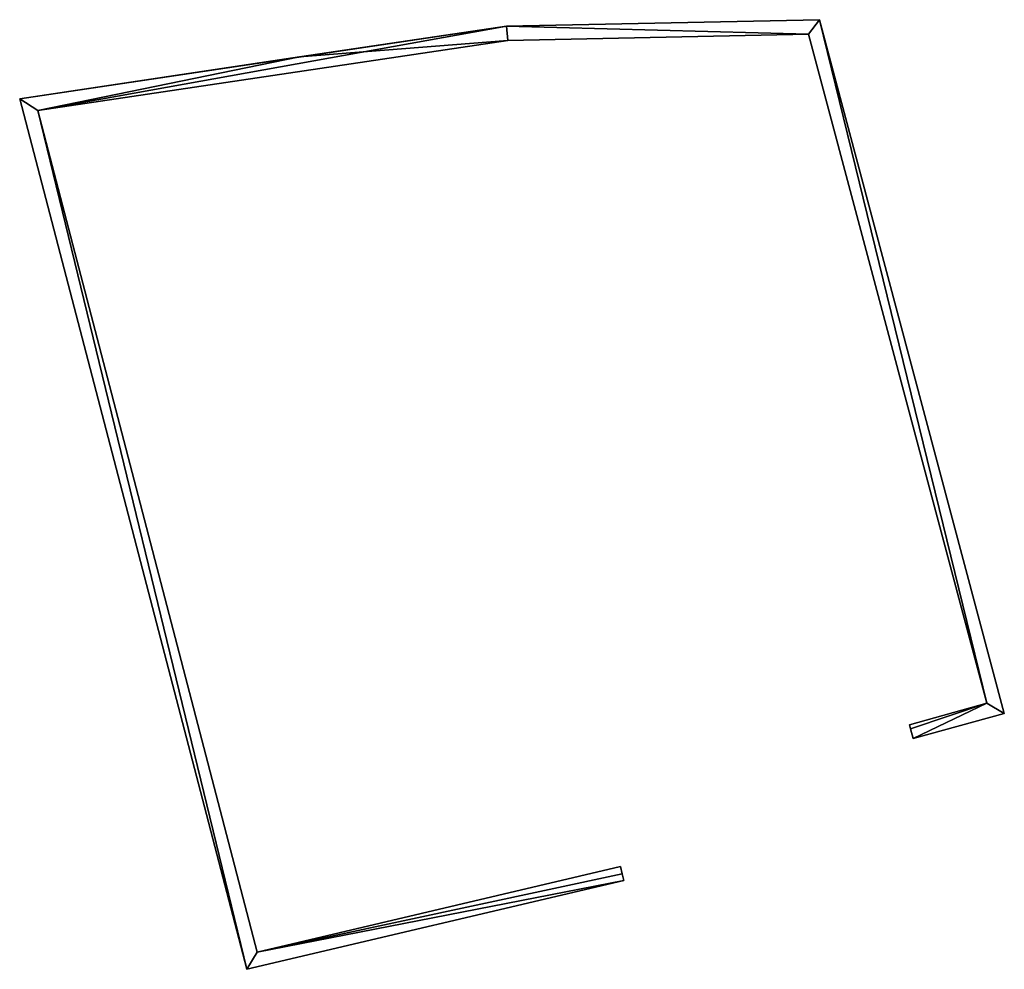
# Model space of a CAD drawing. Header units: inches. Extents: x 2523744 to 2528136, y 1148995 to 1152010.
# Tile 94 of 256: x 2525488 to 2525522, y 1150780 to 1150814. Entities that reach past the tile are written whole.
import ezdxf

# ---------------------------------------------------------------- set-up
doc = ezdxf.new("R2010")
doc.units = ezdxf.units.IN
doc.header["$MEASUREMENT"] = 0
doc.layers.add('Mauer gross', color=10, linetype='Continuous')

msp = doc.modelspace()

# ---------------------------------------------------------------- meshes
at = {"layer": 'Mauer gross'}
mesh = msp.add_polyface(dxfattribs=at)
corners = [(2525521.634, 1150789.78, 427.928), (2525522.252, 1150789.425, 427.928), (2525515.758, 1150813.819, 427.363), (2525515.371, 1150813.305, 427.363), (2525518.914, 1150789.029, 427.928), (2525518.954, 1150788.883, 427.928), (2525519.049, 1150788.541, 427.928), (2525504.752, 1150813.596, 427.363), (2525504.794, 1150813.091, 427.363), (2525497.472, 1150812.508, 427.449), (2525487.636, 1150811.038, 427.565), (2525488.268, 1150810.621, 427.565), (2525495.622, 1150780.427, 428.049), (2525495.987, 1150781.033, 428.049), (2525508.877, 1150783.553, 428.049), (2525508.822, 1150783.785, 428.049), (2525508.761, 1150784.046, 428.049), (2525504.752, 1150813.596, 423.613), (2525515.758, 1150813.819, 423.613), (2525487.636, 1150811.038, 423.613), (2525495.622, 1150780.427, 423.613), (2525508.877, 1150783.553, 423.613), (2525508.822, 1150783.785, 423.613), (2525508.761, 1150784.046, 423.613), (2525495.987, 1150781.033, 423.613), (2525488.268, 1150810.621, 423.613), (2525504.794, 1150813.091, 423.613), (2525515.371, 1150813.305, 423.613), (2525521.634, 1150789.78, 423.613), (2525518.914, 1150789.029, 423.613), (2525518.954, 1150788.883, 423.613), (2525519.049, 1150788.541, 423.613), (2525522.252, 1150789.425, 423.613)]
mesh.append_faces([[corners[k] for k in face] for face in [(13, 15, 16), (12, 14, 13), (13, 14, 15), (12, 13, 11), (10, 12, 11), (9, 11, 8), (9, 10, 11), (7, 9, 8), (2, 7, 3), (3, 7, 8), (0, 6, 1), (0, 5, 6), (0, 4, 5), (0, 2, 3), (0, 1, 2)]], dxfattribs={"color": 13})
mesh.append_faces([[corners[k] for k in face] for face in [(20, 24, 21), (21, 24, 22), (22, 24, 23), (17, 25, 19), (19, 25, 20), (20, 25, 24), (17, 26, 25), (18, 27, 17), (17, 27, 26), (29, 28, 30), (30, 28, 31), (31, 28, 32), (32, 28, 18), (18, 28, 27), (2, 32, 18), (2, 1, 32), (1, 6, 32), (32, 6, 31), (6, 5, 31), (31, 5, 30), (5, 4, 30), (30, 4, 29), (4, 0, 29), (29, 0, 28), (0, 3, 28), (28, 3, 27), (3, 8, 27), (27, 8, 26), (8, 25, 26), (8, 11, 25), (11, 24, 25), (11, 13, 24), (13, 16, 24), (24, 16, 23), (16, 15, 23), (23, 15, 22), (15, 14, 22), (22, 14, 21), (14, 12, 21), (21, 12, 20), (12, 10, 20), (20, 10, 19), (9, 19, 10), (9, 17, 19), (9, 7, 17), (7, 2, 17), (17, 2, 18)]], dxfattribs={"color": 41})

doc.saveas('drawing.dxf')
